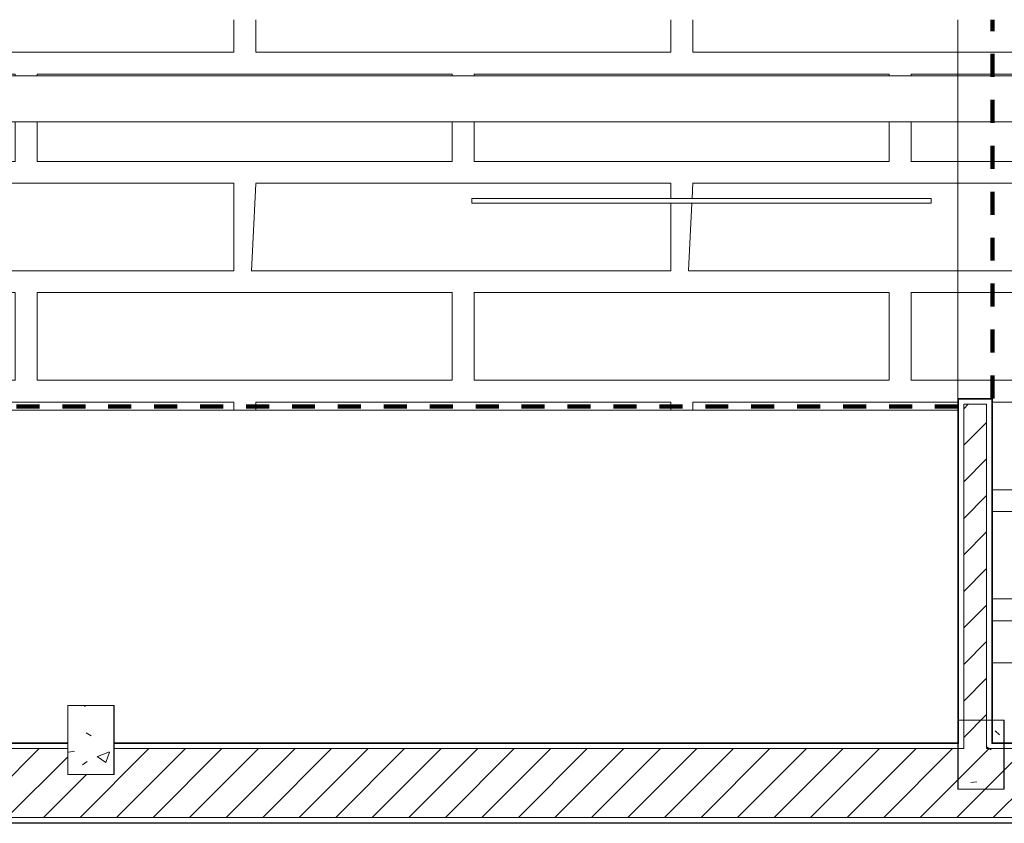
# Model space of a CAD drawing. Header units: metres. Extents: x 2.5 to 42.1, y -73.7 to -48.4.
# Tile 35 of 256: x 14.9 to 19.1, y -71.9 to -68.4. Entities that reach past the tile are written whole.
import ezdxf

# ---------------------------------------------------------------- set-up
doc = ezdxf.new("R2010")
doc.units = ezdxf.units.M
doc.linetypes.add('Traço', pattern=[0.006, 0.003, -0.003])
doc.linetypes.add('Traço_2_', pattern=[0.006, 0.003, -0.003])
doc.layers.add('A-AREA', color=4, linetype='Traço', lineweight=100, true_color=0x00ffff)
for name, color, linetype, lineweight in [('A-COLS', 7, 'Continuous', 18), ('A-FLOR', 7, 'Continuous', 18), ('A-FLOR-PATT', 7, 'Continuous', 18), ('A-GENM', 7, 'Continuous', 18), ('A-WALL', 7, 'Continuous', 18), ('A-WALL-PATT', 7, 'Continuous', 18), ('DUTOS', 7, 'Continuous', 18), ('S-COLS', 7, 'Continuous', 18)]:
    doc.layers.add(name, color=color, linetype=linetype, lineweight=lineweight)
pattern_1 = [(50, (21.555, -62.929), (0.546555, -0.047815), [0.05715, -0.62865]), (355, (21.555, -62.929), (-0.105728, 0.573166), [0.04572, -0.50292]), (100.451, (21.601, -62.933), (0.440828, 0.52535), [0.04857, -0.53427]), (46.184, (21.555, -62.776), (0.813237, -0.12613), [0.08573, -0.94298]), (96.636, (21.623, -62.787), (0.71221, 0.742287), [0.07286, -0.80141]), (351.184, (21.555, -62.776), (0.712217, 0.742274), [0.06858, -0.75438]), (21, (21.631, -62.814), (0.454846, -0.306795), [0.05715, -0.62865]), (326, (21.631, -62.814), (0.185405, 0.55256), [0.04572, -0.50292]), (71.451, (21.669, -62.84), (0.64025, 0.245763), [0.04857, -0.53427]), (37.5, (21.555, -62.929), (0.009261, 0.2536672), [0.02515, -0.47168, 0.02515, -0.48539, -0.50482]), (37.5, (21.555, -62.929), (0.009261, 0.2536672), [-1.007, 0.02515, -0.47968]), (7.5, (21.555, -62.929), (0.200456, 0.300546), [0.02515, -0.26594, 0.02515, -0.46025, -0.1924]), (7.5, (21.555, -62.929), (0.200456, 0.300546), [-0.77648, 0.02515, -0.16726]), (327.5, (21.385, -62.929), (0.4067682, -0.0171882), [0.02515, -0.16535, 0.02515, -0.56921, -0.78867]), (327.5, (21.385, -62.929), (0.4067682, -0.0171882), [-0.78486, 0.02515, -0.76352]), (317.5, (21.309, -62.929), (0.444383, 0.076279), [0.02515, -0.2225, 0.02515, -0.36957, -0.56007]), (317.5, (21.309, -62.929), (0.444383, 0.076279), [-0.64237, 0.02515, -0.53492])]
pattern_2 = [(45, (21.555, -62.929), (-0.0795495, 0.0795495), [])]

# ---------------------------------------------------------------- blocks, each defined once
blk = doc.blocks.new('Concreto-Retangular-Coluna - 20 X 30-8710665-TÉRREO _0_32m')
at = {"layer": 'S-COLS', "true_color": 0xaaaaaa}
h = blk.add_hatch(dxfattribs=at)
h.set_pattern_fill('FP_26', color=253, style=0, pattern_type=2)
h.set_pattern_definition([(50, (6.395, 8.651), (0.546555, -0.047815), [0.05715, -0.62865]), (355, (6.395, 8.651), (-0.105728, 0.573166), [0.04572, -0.50292]), (100.451, (6.441, 8.647), (0.440828, 0.52535), [0.04857, -0.53427]), (46.184, (6.395, 8.803), (0.813237, -0.12613), [0.08573, -0.94298]), (96.636, (6.463, 8.792), (0.71221, 0.74229), [0.07286, -0.80141]), (351.184, (6.395, 8.803), (0.712217, 0.742274), [0.06858, -0.75438]), (21, (6.472, 8.765), (0.454846, -0.306795), [0.05715, -0.62865]), (326, (6.472, 8.765), (0.185405, 0.55256), [0.04572, -0.50292]), (71.451, (6.51, 8.739), (0.64025, 0.245763), [0.04857, -0.53427]), (37.5, (6.395, 8.651), (0.009261, 0.2536672), [0.02515, -0.47168, 0.02515, -0.48539, -0.50483]), (37.5, (6.395, 8.651), (0.009261, 0.2536672), [-1.007, 0.02515, -0.47968]), (7.5, (6.395, 8.651), (0.200456, 0.300546), [0.02515, -0.26594, 0.02515, -0.46025, -0.19241]), (7.5, (6.395, 8.651), (0.200456, 0.300546), [-0.77648, 0.02515, -0.16726]), (327.5, (6.226, 8.651), (0.406768, -0.0171882), [0.02515, -0.16535, 0.02515, -0.56921, -0.78867]), (327.5, (6.226, 8.651), (0.406768, -0.0171882), [-0.78486, 0.02515, -0.76352]), (317.5, (6.149, 8.651), (0.444383, 0.07628), [0.02515, -0.2225, 0.02515, -0.36957, -0.56007]), (317.5, (6.149, 8.651), (0.444383, 0.07628), [-0.64237, 0.02515, -0.53492])])
h.paths.add_polyline_path([(0.1, -0.15), (0.1, 0.15), (-0.1, 0.15), (-0.1, -0.15)])
at = {"layer": 'S-COLS', "color": 253, "true_color": 0xaaaaaa}
for p, q in [((0.1, 0.15), (-0.1, 0.15)), ((-0.1, 0.15), (-0.1, -0.15)), ((0.1, -0.15), (0.1, 0.15)), ((-0.1, -0.15), (0.1, -0.15))]:
    blk.add_line(p, q, dxfattribs=at)
blk = doc.blocks.new('Led_Stripe_11805 - Led_Stripe_11805-8047500-TÉRREO _0_32m')
at = {"layer": 'A-GENM', "color": 253, "true_color": 0xaaaaaa}
for p, q in [((-1, -0.01), (-1, 0.01)), ((-1, 0.01), (1, 0.01)), ((1, 0.01), (1, -0.01)), ((1, -0.01), (-1, -0.01))]:
    blk.add_line(p, q, dxfattribs=at)
blk = doc.blocks.new('4 GRE - ESCOLA DE CINEMA E AUDIOVISUAL CINE REX R07_rvt-1-TÉRREO _0_32m')
at = {"layer": 'A-FLOR-PATT', "true_color": 0xededed}
h = blk.add_hatch(dxfattribs=at)
h.set_pattern_fill('FP_8', style=0, pattern_type=2)
h.set_pattern_definition([(90, (21.612, -62.872), (-1.905, 1.905), [0.381, -1.524]), (0, (21.612, -62.491), (1.905, 1.905), [1.81, -0.09525]), (270, (23.422, -62.491), (1.905, -1.905), [0.381, -1.524]), (180, (23.422, -62.872), (-1.905, -1.905), [1.81, -0.09525]), (0, (21.555, -62.395), (1.905, 1.905), [0.9144, -0.9906]), (90, (22.469, -62.395), (-1.905, 1.905), [0.381, -1.524]), (180, (22.469, -62.014), (-1.905, -1.905), [0.9144, -0.9906]), (180, (23.46, -62.395), (-1.905, -1.905), [0.89535, -1.01]), (90, (22.565, -62.395), (-1.905, 1.905), [0.381, -1.524]), (0, (22.565, -62.014), (1.905, 1.905), [0.89535, -1.01]), (0, (21.593, -61.919), (1.905, 1.905), [1.829, -0.0762]), (90, (23.422, -61.919), (-1.905, 1.905), [0.381, -1.524]), (180, (23.422, -61.538), (-1.905, -1.905), [1.81, -0.09525]), (267.138, (21.612, -61.538), (1.90474425, 36.19504143), [0.38148, -37.766]), (90, (22.565, -61.443), (-1.905, 1.905), [0.381, -1.524]), (180, (23.46, -61.443), (-1.905, -1.905), [0.89535, -1.01]), (90, (22.469, -61.443), (-1.905, 1.905), [0.381, -1.524]), (0, (21.555, -61.443), (1.905, 1.905), [0.9144, -0.9906]), (0, (22.565, -61.062), (1.905, 1.905), [0.89535, -1.01]), (180, (22.469, -61.062), (-1.905, -1.905), [0.9144, -0.9906])])
h.paths.add_polyline_path([(37.5873, -66.0031), (37.5888, -66.0031), (37.5888, -66.0016)])
h.paths.add_polyline_path([(37.0812, -71.7919), (37.0812, -70.1431), (38.1559, -70.1431), (38.1559, -70.1419), (36.4475, -70.1419), (36.4473, -68.3431), (36.4771, -68.3428), (36.4771, -68.1928), (36.4786, -68.1913), (36.4771, -68.1913), (36.4771, -68.1843), (36.4786, -68.1843), (36.4786, -68.1828), (37.5873, -68.1828), (37.5873, -66.0031), (36.5073, -66.0031), (36.5073, -66.0016), (36.5058, -66.0016), (36.5058, -66.0031), (36.4988, -66.0031), (36.4988, -66.0016), (36.4973, -66.0016), (36.4973, -61.125), (35.6229, -61.125), (35.6229, -61.5561), (35.5979, -61.9561), (35.5979, -66.1441), (35.6018, -66.1524), (35.6178, -66.2144), (35.6229, -66.2722), (35.5979, -66.2722), (35.5979, -68.5872), (35.5921, -68.6457), (35.5751, -68.702), (35.5473, -68.7538), (35.51, -68.7993), (35.4646, -68.8366), (35.4127, -68.8643), (35.3564, -68.8814), (35.2979, -68.8872), (18.936, -68.8872), (18.936, -70.0919), (19.086, -70.0919), (19.086, -71.2431), (26.886, -71.2431), (26.886, -70.0919), (27.036, -70.0919), (27.036, -70.1619), (28.386, -70.1619), (28.386, -70.0219), (28.536, -70.0219), (28.536, -70.0919), (28.631, -70.0919), (28.631, -70.0119), (29.531, -70.0119), (29.531, -70.0919), (35.2009, -70.0919), (35.2009, -71.4431), (35.2086, -71.4431), (35.2086, -71.7919)])
h.paths.add_polyline_path([(23.1827, -71.2431), (22.982, -71.2352), (22.9695, -71.2322), (22.958, -71.2262), (22.9484, -71.2176), (22.9413, -71.2069), (22.937, -71.1947), (22.9358, -71.1819), (22.9358, -71.0395), (22.882, -71.0395), (22.8758, -71.0381), (22.8701, -71.0353), (22.8653, -71.0312), (22.8616, -71.026), (22.8593, -71.02), (22.8585, -71.0137), (22.8585, -70.8543), (22.8617, -70.8369), (22.8688, -70.8206), (22.8796, -70.8065), (22.8933, -70.7953), (22.9116, -70.7872), (22.9267, -70.784), (22.9309, -70.7841), (22.9358, -70.7855), (22.9388, -70.7872), (22.9388, -70.6658), (22.9403, -70.6605), (22.9429, -70.6556), (22.9465, -70.6514), (22.951, -70.6481), (22.9623, -70.6437), (23.0721, -70.6293), (23.1827, -70.6245), (23.2933, -70.6293), (23.4062, -70.6447), (23.4144, -70.6481), (23.4189, -70.6514), (23.4225, -70.6556), (23.4251, -70.6605), (23.4266, -70.6658), (23.4266, -70.7872), (23.4303, -70.7852), (23.4344, -70.7841), (23.4387, -70.784), (23.456, -70.7877), (23.4721, -70.7953), (23.4858, -70.8065), (23.4966, -70.8206), (23.5037, -70.8369), (23.5068, -70.8543), (23.5061, -71.02), (23.5038, -71.026), (23.5001, -71.0319), (23.8456, -71.0312), (23.842, -71.026), (23.8397, -71.02), (23.8389, -71.0137), (23.8389, -70.8543), (23.842, -70.8369), (23.8492, -70.8206), (23.8599, -70.8065), (23.8737, -70.7953), (23.892, -70.7872), (23.907, -70.784), (23.9113, -70.7841), (23.9161, -70.7855), (23.9192, -70.7872), (23.9192, -70.6658), (23.9206, -70.6605), (23.9232, -70.6556), (23.9269, -70.6514), (23.9313, -70.6481), (23.9426, -70.6437), (24.0524, -70.6293), (24.163, -70.6245), (24.2737, -70.6293), (24.3866, -70.6447), (24.3948, -70.6481), (24.3992, -70.6514), (24.4029, -70.6556), (24.4055, -70.6605), (24.4069, -70.6658), (24.4069, -70.7872), (24.4107, -70.7852), (24.4148, -70.7841), (24.419, -70.784), (24.4364, -70.7877), (24.4524, -70.7953), (24.4662, -70.8065), (24.4769, -70.8206), (24.4841, -70.8369), (24.4872, -70.8543), (24.4864, -71.02), (24.4841, -71.026), (24.4804, -71.0319), (24.9456, -71.0312), (24.942, -71.026), (24.9394, -71.0177), (24.9389, -71.0137), (24.9389, -70.8543), (24.942, -70.8369), (24.9492, -70.8206), (24.9599, -70.8065), (24.9737, -70.7953), (24.992, -70.7872), (25.007, -70.784), (25.0113, -70.7841), (25.0161, -70.7855), (25.0192, -70.7872), (25.0192, -70.6658), (25.0206, -70.6605), (25.0232, -70.6556), (25.0269, -70.6514), (25.0313, -70.6481), (25.0426, -70.6437), (25.1524, -70.6293), (25.263, -70.6245), (25.3783, -70.6299), (25.4866, -70.6447), (25.4948, -70.6481), (25.4992, -70.6514), (25.5029, -70.6556), (25.5055, -70.6605), (25.5069, -70.6658), (25.5069, -70.7872), (25.5107, -70.7852), (25.5148, -70.7841), (25.519, -70.784), (25.5364, -70.7877), (25.5524, -70.7953), (25.5662, -70.8065), (25.5769, -70.8206), (25.5841, -70.8369), (25.5872, -70.8543), (25.5864, -71.02), (25.5841, -71.026), (25.5804, -71.0319), (26.1456, -71.0312), (26.142, -71.026), (26.1397, -71.02), (26.1389, -71.0137), (26.1389, -70.8543), (26.142, -70.8369), (26.1492, -70.8206), (26.1599, -70.8065), (26.1737, -70.7953), (26.192, -70.7872), (26.207, -70.784), (26.2113, -70.7841), (26.2161, -70.7855), (26.2192, -70.7872), (26.2192, -70.6658), (26.2206, -70.6605), (26.2232, -70.6556), (26.2269, -70.6514), (26.2313, -70.6481), (26.2426, -70.6437), (26.3524, -70.6293), (26.463, -70.6245), (26.5737, -70.6293), (26.6866, -70.6447), (26.6948, -70.6481), (26.6992, -70.6514), (26.7029, -70.6556), (26.7055, -70.6605), (26.7069, -70.6658), (26.7069, -70.7872), (26.7107, -70.7852), (26.7148, -70.7841), (26.719, -70.784), (26.7364, -70.7877), (26.7524, -70.7953), (26.7662, -70.8065), (26.7769, -70.8206), (26.7841, -70.8369), (26.7872, -70.8543), (26.7864, -71.02), (26.7841, -71.026), (26.7804, -71.0312), (26.7756, -71.0353), (26.7699, -71.0381), (26.7637, -71.0395), (26.71, -71.0395), (26.71, -71.1819), (26.7088, -71.1947), (26.7045, -71.2069), (26.6973, -71.2176), (26.6877, -71.2262), (26.6763, -71.2322), (26.6637, -71.2352), (26.6051, -71.2379), (26.463, -71.2431), (26.2624, -71.2352), (26.2498, -71.2322), (26.2384, -71.2262), (26.2288, -71.2176), (26.2216, -71.2069), (26.2173, -71.1947), (26.2161, -71.1819), (26.2161, -71.0519), (25.51, -71.0519), (25.51, -71.1819), (25.5088, -71.1947), (25.5045, -71.2069), (25.4973, -71.2176), (25.4877, -71.2262), (25.4763, -71.2322), (25.4637, -71.2352), (25.3783, -71.2389), (25.263, -71.2431), (25.0624, -71.2352), (25.0498, -71.2322), (25.0384, -71.2262), (25.0288, -71.2176), (25.0216, -71.2069), (25.0173, -71.1947), (25.0161, -71.1819), (25.0161, -71.0519), (24.41, -71.0519), (24.41, -71.1819), (24.4088, -71.1947), (24.4045, -71.2069), (24.3973, -71.2176), (24.3877, -71.2262), (24.3763, -71.2322), (24.3637, -71.2352), (24.2945, -71.2383), (24.163, -71.2431), (23.9624, -71.2352), (23.9498, -71.2322), (23.9384, -71.2262), (23.9288, -71.2176), (23.9216, -71.2069), (23.9173, -71.1947), (23.9161, -71.1819), (23.9161, -71.0519), (23.436, -71.0519), (23.436, -71.0395), (23.4296, -71.0395), (23.4296, -71.1819), (23.4284, -71.1947), (23.4241, -71.2069), (23.4169, -71.2176), (23.4073, -71.2262), (23.3959, -71.2322), (23.3834, -71.2352), (23.3248, -71.2379)])
h.paths.add_polyline_path([(21.9827, -71.2431), (21.782, -71.2352), (21.7695, -71.2322), (21.758, -71.2262), (21.7476, -71.2163), (21.7413, -71.2069), (21.737, -71.1947), (21.7358, -71.1819), (21.7358, -71.0519), (19.516, -71.0519), (19.516, -71.0319), (21.6653, -71.0312), (21.6616, -71.026), (21.6593, -71.02), (21.6585, -71.0137), (21.6585, -70.8543), (21.6624, -70.8351), (21.6688, -70.8206), (21.6796, -70.8065), (21.6933, -70.7953), (21.7116, -70.7872), (21.7267, -70.784), (21.7309, -70.7841), (21.7358, -70.7855), (21.7388, -70.7872), (21.7388, -70.6658), (21.7409, -70.6592), (21.7429, -70.6556), (21.7465, -70.6514), (21.751, -70.6481), (21.7623, -70.6437), (21.8721, -70.6293), (21.9827, -70.6245), (22.0933, -70.6293), (22.2062, -70.6447), (22.2144, -70.6481), (22.2189, -70.6514), (22.2225, -70.6556), (22.2251, -70.6605), (22.2266, -70.6658), (22.2266, -70.7872), (22.2303, -70.7852), (22.2344, -70.7841), (22.2387, -70.784), (22.256, -70.7877), (22.2721, -70.7953), (22.2858, -70.8065), (22.2966, -70.8206), (22.3037, -70.8369), (22.3068, -70.8543), (22.3061, -71.02), (22.3038, -71.026), (22.3001, -71.0319), (22.516, -71.0319), (22.516, -71.0519), (22.2296, -71.0519), (22.2296, -71.1819), (22.2284, -71.1947), (22.2241, -71.2069), (22.2169, -71.2176), (22.2073, -71.2262), (22.1959, -71.2322), (22.1834, -71.2352), (22.1248, -71.2379)])
h.paths.add_polyline_path([(22.4517, -70.8405), (22.3651, -70.6905), (22.5383, -70.6905)])
h.paths.add_polyline_path([(23.4723, -70.5417), (22.5023, -70.5417), (22.492, -70.5403), (22.4823, -70.5363), (22.474, -70.53), (22.4677, -70.5217), (22.4637, -70.512), (22.4623, -70.5017), (22.4623, -69.5317), (22.4637, -69.5213), (22.4677, -69.5117), (22.474, -69.5034), (22.4823, -69.497), (22.492, -69.493), (22.5023, -69.4917), (23.4723, -69.4917), (23.4827, -69.493), (23.4923, -69.497), (23.5006, -69.5034), (23.507, -69.5117), (23.511, -69.5213), (23.5123, -69.5317), (23.5123, -70.5017), (23.511, -70.512), (23.507, -70.5217), (23.5006, -70.53), (23.4923, -70.5363), (23.4827, -70.5403)])
h.paths.add_polyline_path([(21.6624, -69.2418), (20.819, -69.2418), (20.819, -69.2218), (22.819, -69.2218), (22.819, -69.2418), (21.8173, -69.2418)])
h.paths.add_polyline_path([(25.3783, -69.2418), (24.8205, -69.2418), (24.8205, -69.2218), (26.8205, -69.2218), (26.8205, -69.2418), (25.5332, -69.2418)])
h.paths.add_polyline_path([(30.6425, -69.2418), (28.8248, -69.2418), (28.8248, -69.2218), (30.8248, -69.2218), (30.8248, -69.2418)])
h.paths.add_polyline_path([(34.3584, -69.2418), (32.8234, -69.2418), (32.8234, -69.2218), (34.8234, -69.2218), (34.8234, -69.2418), (34.5132, -69.2418)])
h.paths.add_polyline_path([(35.2979, -68.6872), (35.3288, -68.6823), (35.3567, -68.6681), (35.3789, -68.6457), (35.393, -68.6181), (35.3979, -68.5872), (35.3979, -66.2722), (35.3729, -66.2722), (35.368, -66.2412), (35.3538, -66.2134), (35.3317, -66.1912), (35.3038, -66.177), (35.2729, -66.1722), (35.2729, -65.9222), (35.3337, -65.9275), (35.3926, -65.9433), (35.3979, -65.9457), (35.3979, -61.9561), (35.3729, -61.5561), (35.3729, -59.2602), (35.368, -59.2292), (35.3538, -59.2014), (35.3317, -59.1792), (35.3038, -59.165), (35.2729, -59.1602), (35.2391, -59.1602), (35.1673, -59.1557), (35.1673, -61.2855), (35.2086, -61.2855), (35.2086, -61.4855), (35.1673, -61.4855), (35.1673, -65.0555), (35.2086, -65.0555), (35.2086, -65.4555), (35.1673, -65.4555), (35.1673, -68.142), (35.2086, -68.142), (35.2086, -68.442), (32.3182, -68.4426), (32.3182, -67.996), (30.8606, -67.996), (30.8606, -68.4426), (18.936, -68.4426), (18.936, -68.6872), (35.2874, -68.6872)])
h.paths.add_polyline_path([(35.8523, -67.9123), (35.8323, -67.9123), (35.8323, -65.9123), (35.8523, -65.9123), (35.8523, -67.7992)])
h.paths.add_polyline_path([(37.5973, -66.0031), (37.5973, -66.0016), (37.5958, -66.0016), (37.5958, -66.0031)])
h.paths.add_polyline_path([(36.5073, -65.9946), (36.5073, -65.9931), (36.5065, -65.9946)])
h.paths.add_polyline_path([(35.8523, -63.9123), (35.8323, -63.9123), (35.8323, -61.9123), (35.8523, -61.9123), (35.8523, -63.8372)])
h.paths.add_polyline_path([(36.4973, -56.8354), (36.4988, -56.8354), (36.4988, -56.8339), (36.4974, -56.8354)])
h.paths.add_polyline_path([(35.9443, -60.925), (36.4973, -60.925), (36.4973, -56.8354), (36.2098, -56.8354), (36.2098, -56.8454), (35.7479, -56.8454), (35.7479, -58.7102), (35.7429, -58.7547), (35.7281, -58.7969), (35.7043, -58.8348), (35.6726, -58.8665), (35.6347, -58.8903), (35.5924, -58.9051), (35.541, -58.9102), (35.2729, -58.9102), (35.3337, -58.9155), (35.3926, -58.9313), (35.4479, -58.957), (35.4979, -58.992), (35.541, -59.0352), (35.576, -59.0852), (35.6018, -59.1404), (35.6178, -59.2023), (35.6229, -59.2602), (35.6229, -60.825), (35.7229, -60.925), (35.9067, -60.925)])
h.paths.add_polyline_path([(35.8523, -59.9123), (35.8323, -59.9123), (35.8323, -57.9123), (35.8523, -57.9123), (35.8523, -59.8752)])
h.paths.add_polyline_path([(35.1673, -58.8146), (35.2391, -58.8102), (35.5479, -58.8102), (35.5788, -58.8053), (35.6067, -58.7911), (35.6288, -58.7689), (35.643, -58.7411), (35.6479, -58.7102), (35.6479, -56.8454), (35.3098, -56.8454), (35.3098, -56.8354), (35.1688, -56.8354), (35.1688, -56.8339), (35.1673, -56.8339), (35.1673, -57.5855), (35.2086, -57.5855), (35.2086, -57.7855), (35.1673, -57.7855), (35.1673, -58.8102)])
h.paths.add_polyline_path([(36.5058, -56.8354), (36.5073, -56.8354), (36.5073, -56.8339), (36.5058, -56.8339), (36.5058, -56.8354)])
h.paths.add_polyline_path([(35.1688, -56.8269), (35.1673, -56.8254), (35.1676, -56.8269)])
h = blk.add_hatch(dxfattribs=at)
h.set_pattern_fill('FP_20', style=0, pattern_type=2)
h.set_pattern_definition([(90, (21.584, -62.872), (-1.903, 1.905), [0.381, -1.524]), (0, (21.584, -62.491), (1.903, 1.905), [1.808, -0.09514]), (270, (23.392, -62.491), (1.903, -1.905), [0.381, -1.524]), (180, (23.392, -62.872), (-1.903, -1.905), [1.808, -0.09514]), (0, (21.527, -62.395), (1.903, 1.905), [0.91335, -0.98946]), (90, (22.44, -62.395), (-1.903, 1.905), [0.381, -1.524]), (180, (22.44, -62.014), (-1.903, -1.905), [0.91335, -0.98946]), (180, (23.43, -62.395), (-1.903, -1.905), [0.89432, -1.008]), (90, (22.535, -62.395), (-1.903, 1.905), [0.381, -1.524]), (0, (22.535, -62.014), (1.903, 1.905), [0.89432, -1.008]), (0, (21.565, -61.919), (1.903, 1.905), [1.827, -0.0761]), (90, (23.392, -61.919), (-1.903, 1.905), [0.381, -1.524]), (180, (23.392, -61.538), (-1.903, -1.905), [1.808, -0.09514]), (267.141, (21.584, -61.538), (1.9027392, 36.1951466), [0.38148, -37.766]), (90, (22.535, -61.443), (-1.903, 1.905), [0.381, -1.524]), (180, (23.43, -61.443), (-1.903, -1.905), [0.89432, -1.008]), (90, (22.44, -61.443), (-1.903, 1.905), [0.381, -1.524]), (0, (21.527, -61.443), (1.903, 1.905), [0.91335, -0.98946]), (0, (22.535, -61.062), (1.903, 1.905), [0.89432, -1.008]), (180, (22.44, -61.062), (-1.903, -1.905), [0.91335, -0.98946])])
h.paths.add_polyline_path([(12.674, -70.1434), (18.936, -70.1434), (18.936, -68.8872), (12.674, -68.8872), (12.674, -69.9784)])
h.paths.add_polyline_path([(12.992, -69.2418), (12.819, -69.2418), (12.819, -69.2218), (14.819, -69.2218), (14.819, -69.2418), (13.1469, -69.2418)])
h.paths.add_polyline_path([(18.411, -69.2418), (16.819, -69.2418), (16.819, -69.2218), (18.819, -69.2218), (18.819, -69.2418), (18.5659, -69.2418)])
h.paths.add_polyline_path([(12.674, -68.6872), (18.936, -68.6872), (18.936, -68.4426), (12.674, -68.4426), (12.674, -68.5917)])
at = {"layer": 'A-WALL-PATT', "true_color": 0xd4d4d4}
h = blk.add_hatch(dxfattribs=at)
h.set_pattern_fill('FP_9', color=254, style=0, pattern_type=2)
h.set_pattern_definition(pattern_1)
h.paths.add_polyline_path([(18.9385, -71.5919), (18.9385, -70.0944), (19.0835, -70.0944), (19.0835, -70.0919), (18.936, -70.0919), (18.936, -71.5919)])
h = blk.add_hatch(dxfattribs=at)
h.set_pattern_fill('FP_9', color=254, style=0, pattern_type=2)
h.set_pattern_definition(pattern_1)
h.paths.add_polyline_path([(19.0835, -71.5919), (19.086, -71.5919), (19.086, -70.0919), (19.0835, -70.0919), (19.0835, -71.5632)])
h = blk.add_hatch(dxfattribs=at)
h.set_pattern_fill('FP_10', color=254, style=0, pattern_type=2)
h.set_pattern_definition(pattern_2)
h.paths.add_polyline_path([(18.961, -71.6169), (19.061, -71.6169), (19.061, -70.1169), (18.961, -70.1169), (18.961, -71.5944)])
h = blk.add_hatch(dxfattribs=at)
h.set_pattern_fill('FP_9', color=254, style=0, pattern_type=2)
h.set_pattern_definition(pattern_1)
h.paths.add_polyline_path([(11.4698, -71.9394), (11.4723, -71.9394), (11.4723, -71.5944), (13.7715, -71.5944), (13.7715, -71.5919), (11.4698, -71.5919), (11.4698, -71.7613)])
h.paths.add_polyline_path([(21.7173, -71.5944), (21.7173, -71.5919), (19.0835, -71.5919), (19.0835, -71.5944), (21.6624, -71.5944)])
h.paths.add_polyline_path([(18.9385, -71.5944), (18.9385, -71.5919), (15.2596, -71.5919), (15.2596, -71.5944), (18.8755, -71.5944)])
h.paths.add_polyline_path([(15.0596, -71.5944), (15.0596, -71.5919), (13.8665, -71.5919), (13.8665, -71.5944), (14.85, -71.5944)])
h = blk.add_hatch(dxfattribs=at)
h.set_pattern_fill('FP_10', color=254, style=0, pattern_type=2)
h.set_pattern_definition(pattern_2)
h.paths.add_polyline_path([(21.6624, -71.9169), (21.7173, -71.9169), (21.7173, -71.6169), (15.2596, -71.6169), (15.2596, -71.7293), (15.0596, -71.7293), (15.0596, -71.6169), (11.4948, -71.6169), (11.4948, -71.9169), (21.0431, -71.9169)])
h = blk.add_hatch(dxfattribs=at)
h.set_pattern_fill('FP_9', color=254, style=0, pattern_type=2)
h.set_pattern_definition(pattern_1)
h.paths.add_polyline_path([(21.7173, -71.9419), (21.7173, -71.9394), (11.4698, -71.9394), (11.4698, -71.9419), (21.6624, -71.9419)])
at = {"layer": 'S-COLS', "true_color": 0xaaaaaa}
h = blk.add_hatch(dxfattribs=at)
h.set_pattern_fill('FP_9', color=253, style=0, pattern_type=2)
h.set_pattern_definition(pattern_1)
h.paths.add_polyline_path([(19.136, -71.7931), (19.136, -71.4931), (18.936, -71.4931), (18.936, -71.7931)])
at = {"layer": 'A-AREA', "color": 131, "linetype": 'Traço_2_', "true_color": 0xaaffff}
for p, q in [((19.086, -70.0919), (19.086, -68.4426)), ((18.936, -70.1269), (12.4024, -70.1269)), ((18.936, -70.1269), (12.4024, -70.1269))]:
    blk.add_line(p, q, dxfattribs=at)
at = {"layer": 'A-FLOR', "color": 253, "true_color": 0xaaaaaa}
for p, q in [((18.936, -68.4426), (18.936, -70.0214)), ((18.936, -70.0214), (18.936, -70.0919)), ((13.869, -70.1434), (18.936, -70.1434)), ((21.537, -71.2431), (19.086, -71.2431))]:
    blk.add_line(p, q, dxfattribs=at)
at = {"layer": 'A-WALL', "color": 253, "true_color": 0xaaaaaa}
for p, q in [((18.936, -70.0919), (18.936, -71.5919)), ((18.9385, -70.0919), (18.936, -70.0919)), ((19.0835, -70.0919), (18.9385, -70.0919)), ((18.9385, -71.5919), (18.9385, -70.0944)), ((18.961, -70.0944), (18.9385, -70.0944)), ((19.061, -70.0944), (18.961, -70.0944)), ((19.0835, -70.0944), (19.061, -70.0944)), ((19.086, -70.0919), (19.0835, -70.0919)), ((19.0835, -71.5919), (19.0835, -70.0944)), ((19.086, -71.5919), (19.086, -70.0919)), ((18.961, -71.5919), (18.961, -70.1169)), ((19.061, -70.1169), (18.961, -70.1169)), ((19.061, -71.5919), (19.061, -70.1169)), ((13.8665, -71.5944), (15.0596, -71.5944)), ((15.0596, -71.5919), (13.869, -71.5919)), ((18.936, -71.5919), (15.2596, -71.5919)), ((15.2596, -71.5944), (18.9385, -71.5944)), ((18.9385, -71.5944), (18.9385, -71.5919)), ((18.961, -71.5944), (18.961, -71.5919)), ((18.961, -71.6169), (18.961, -71.5944)), ((19.061, -71.5944), (19.061, -71.5919)), ((19.061, -71.6169), (19.061, -71.5944)), ((19.0835, -71.5944), (19.0835, -71.5919)), ((19.0835, -71.5944), (21.7173, -71.5944)), ((21.7173, -71.5919), (19.086, -71.5919)), ((13.844, -71.6169), (15.0596, -71.6169)), ((15.2596, -71.6169), (18.961, -71.6169)), ((19.061, -71.6169), (21.7173, -71.6169)), ((11.4698, -71.9419), (21.7173, -71.9419)), ((11.4723, -71.9394), (21.7173, -71.9394)), ((11.4948, -71.9169), (21.7173, -71.9169))]:
    blk.add_line(p, q, dxfattribs=at)
at = {"layer": 'S-COLS', "color": 253, "true_color": 0xaaaaaa}
for p, q in [((19.136, -71.4931), (18.936, -71.4931)), ((18.936, -71.4931), (18.936, -71.7931)), ((19.136, -71.7931), (19.136, -71.4931)), ((18.936, -71.7931), (19.136, -71.7931))]:
    blk.add_line(p, q, dxfattribs=at)
at = {"layer": 'A-GENM', "color": 253, "lineweight": 18, "true_color": 0xaaaaaa, "extrusion": (0, 0, -1), "rotation": 180}
blk.add_blockref('Led_Stripe_11805 - Led_Stripe_11805-8047500-TÉRREO _0_32m', (-17.819, -69.2318), dxfattribs=at)
at = {"layer": 'S-COLS', "color": 253, "lineweight": 18, "true_color": 0xaaaaaa}
blk.add_blockref('Concreto-Retangular-Coluna - 20 X 30-8710665-TÉRREO _0_32m', (15.1596, -71.5793), dxfattribs=at)
blk = doc.blocks.new('Family - P54-299242-TÉRREO _0_32m')
at = {"layer": 'S-COLS', "color": 253, "true_color": 0xaaaaaa}
for p, q in [((-0.1, 0.15), (-0.1, -0.15)), ((0.1, 0.15), (-0.1, 0.15)), ((0.1, -0.15), (0.1, 0.15)), ((-0.1, -0.15), (0.1, -0.15))]:
    blk.add_line(p, q, dxfattribs=at)
blk = doc.blocks.new('Family - P54-301329-TÉRREO _0_32m')
at = {"layer": 'S-COLS', "color": 253, "true_color": 0xaaaaaa}
for p, q in [((-0.1, 0.15), (-0.1, -0.15)), ((0.1, 0.15), (-0.1, 0.15)), ((0.1, -0.15), (0.1, 0.15)), ((-0.1, -0.15), (0.1, -0.15))]:
    blk.add_line(p, q, dxfattribs=at)
blk = doc.blocks.new('Family - P53-299308-TÉRREO _0_32m')
at = {"layer": 'S-COLS', "color": 253, "true_color": 0xaaaaaa}
for p, q in [((0.1, 0.15), (0.0986, 0.15)), ((0.1, -0.15), (0.1, 0.15)), ((0.0986, -0.15), (0.1, -0.15))]:
    blk.add_line(p, q, dxfattribs=at)
blk = doc.blocks.new('Family - P53-301328-TÉRREO _0_32m')
at = {"layer": 'S-COLS', "color": 253, "true_color": 0xaaaaaa}
for p, q in [((0.1, 0.15), (0.0986, 0.15)), ((0.1, -0.15), (0.1, 0.15)), ((0.0986, -0.15), (0.1, -0.15))]:
    blk.add_line(p, q, dxfattribs=at)
blk = doc.blocks.new('ESTRUTURAL CINE REX _011_IFC-1-TÉRREO _0_32m')
at = {"layer": 'A-COLS', "color": 253, "lineweight": 18, "true_color": 0xaaaaaa}
for name, p in [('Family - P53-301328-TÉRREO _0_32m', (15.1609, -71.5793)), ('Family - P54-301329-TÉRREO _0_32m', (19.0373, -71.6431))]:
    blk.add_blockref(name, p, dxfattribs=at)
at = {"layer": 'S-COLS', "color": 253, "lineweight": 18, "true_color": 0xaaaaaa}
for name, p in [('Family - P53-299308-TÉRREO _0_32m', (15.1609, -71.5793)), ('Family - P54-299242-TÉRREO _0_32m', (19.0373, -71.6431))]:
    blk.add_blockref(name, p, dxfattribs=at)

msp = doc.modelspace()

# ---------------------------------------------------------------- linework, layer by layer
at = {"layer": 'DUTOS', "color": 96, "true_color": 0x008000}
for p, q in [((11.6211, -68.6872), (26.8873, -68.6872)), ((11.6211, -68.8872), (26.8873, -68.8872))]:
    msp.add_line(p, q, dxfattribs=at)

# ---------------------------------------------------------------- block references
at = {"lineweight": 5}
for name in ['4 GRE - ESCOLA DE CINEMA E AUDIOVISUAL CINE REX R07_rvt-1-TÉRREO _0_32m', 'ESTRUTURAL CINE REX _011_IFC-1-TÉRREO _0_32m']:
    msp.add_blockref(name, (0, 0), dxfattribs=at)

doc.saveas('drawing.dxf')
